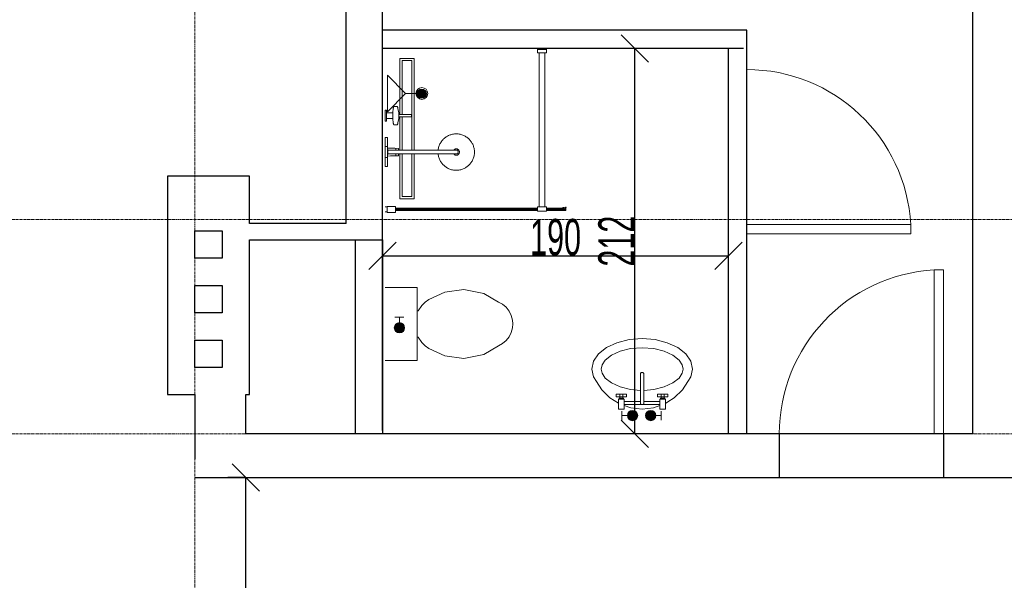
# Model space of a CAD drawing. Header units: millimetres. Extents: x -57334 to 14098, y -25409 to 16656.
# Tile 19 of 50: x -30796 to -25389, y -4374 to -1295. Entities that reach past the tile are written whole.
import ezdxf
from ezdxf.lldxf.tags import DXFTag

# ---------------------------------------------------------------- set-up
doc = ezdxf.new("R2010")
doc.units = ezdxf.units.MM
doc.linetypes.add('Linia siatki', pattern=[22.225, 12.7, -3.175, 3.175, -3.175])
for name, color, linetype, lineweight in [('A-ANNO-DIMS', 7, 'Continuous', 5), ('A-DETL-GENF', 7, 'Continuous', 5), ('A-DETL-THIN', 7, 'Continuous', 5), ('A-DOOR', 7, 'Continuous', 5), ('A-WALL', 7, 'Continuous', 5), ('IS_Odbiorniki', 7, 'SOLID', 18), ('P-SANR-FIXT', 7, 'Continuous', 5), ('S-GRID', 7, 'Continuous', 5)]:
    doc.layers.add(name, color=color, linetype=linetype, lineweight=lineweight)
doc.layers.add('Default', color=7, linetype='Continuous')
doc.layers.add('IS_Ciepła_woda', color=1, linetype='DASHDOT', lineweight=30, true_color=0xff0000)
doc.styles.add('Arial_5', font='arial.ttf', dxfattribs={"width": 0.6, "height": 200})
tags = doc.linetypes.add('DASHDOT', pattern=[20, 10, -5, 0, -5]).pattern_tags.tags
tags[10:11] = [DXFTag(74, 4), DXFTag(75, 0), DXFTag(340, '0'), DXFTag(46, 0.0), DXFTag(50, 0.0), DXFTag(44, 0.0), DXFTag(45, 0.0)]
tags[8:9] = [DXFTag(74, 4), DXFTag(75, 0), DXFTag(340, '0'), DXFTag(46, 0.0), DXFTag(50, 0.0), DXFTag(44, 0.0), DXFTag(45, 0.0)]
tags[6:7] = [DXFTag(74, 4), DXFTag(75, 0), DXFTag(340, '0'), DXFTag(46, 0.0), DXFTag(50, 0.0), DXFTag(44, 0.0), DXFTag(45, 0.0)]
tags[4:5] = [DXFTag(74, 4), DXFTag(75, 0), DXFTag(340, '0'), DXFTag(46, 0.0), DXFTag(50, 0.0), DXFTag(44, 0.0), DXFTag(45, 0.0)]
tags = doc.linetypes.add('SOLID', pattern=[10, 10, 0]).pattern_tags.tags
tags[6:7] = [DXFTag(74, 4), DXFTag(75, 0), DXFTag(340, '0'), DXFTag(46, 0.0), DXFTag(50, 0.0), DXFTag(44, 0.0), DXFTag(45, 0.0)]
tags[4:5] = [DXFTag(74, 4), DXFTag(75, 0), DXFTag(340, '0'), DXFTag(46, 0.0), DXFTag(50, 0.0), DXFTag(44, 0.0), DXFTag(45, 0.0)]
doc.dimstyles.new('standard_wielkość_otworów', dxfattribs={"dimscale": 304.8, "dimtxt": 204.05188, "dimasz": 0.492126, "dimexe": 0.328084, "dimexo": 0.0625, "dimgap": 0, "dimtad": 1, "dimdec": 0, "dimlfac": 0.1, "dimzin": 0, "dimdsep": 46, "dimtxsty": 'Arial_5', "dimblk1": 'OBLIQUE', "dimblk2": 'OBLIQUE', "dimsah": 1, "dimcen": 0.09, "dimazin": 0, "dimtfac": 1, "dimtdec": 4, "dimtix": 1, "dimtmove": 0, "dimatfit": 3, "dimfxl": 0.328084, "dimfxlon": 1, "dimtvp": 1, "dimtolj": 1, "dimtzin": 0, "dimarcsym": 2})

# ---------------------------------------------------------------- blocks, each defined once
blk = doc.blocks.new('_Oblique')
at = {"color": 0, "linetype": 'ByBlock', "lineweight": -2}
blk.add_line((-0.5, -0.5), (0.5, 0.5), dxfattribs=at)
blk = doc.blocks.new('*D251')
at = {"layer": 'A-ANNO-DIMS', "color": 0, "lineweight": -2, "transparency": 16777216}
for p, q in [((-29553.4, -3809.4), (-29653.4, -3809.4)), ((-29553.4, -5442.6), (-29553.4, -3809.4)), ((-29553.4, -5442.6), (-29653.4, -5442.6))]:
    blk.add_line(p, q, dxfattribs=at)
at = {"layer": 'Defpoints', "color": 0, "transparency": 16777216}
for p in [(-29553.4, -3809.4), (-29553.4, -3809.4), (-29553.4, -5442.6)]:
    blk.add_point(p, dxfattribs=at)
at = {"layer": 'A-ANNO-DIMS', "color": 0, "lineweight": -2, "transparency": 16777216, "xscale": 150, "yscale": 150, "zscale": 150}
for p, rotation in [((-29553.4, -3809.4), 90), ((-29553.4, -5442.6), 270)]:
    blk.add_blockref('_Oblique', p, dxfattribs=dict(at, rotation=rotation))
at = {"layer": 'A-ANNO-DIMS', "color": 0, "transparency": 16777216, "insert": (-29655.6, -4626), "char_height": 200, "attachment_point": 5, "rotation": 90, "style": 'Arial_5'}
blk.add_mtext('\\A1;163', dxfattribs=at)
blk = doc.blocks.new('M_Jednoskrzydłowe płytowe - 90-1643404-RZUT PIĘTRA II')
at = {"layer": 'A-DOOR', "lineweight": 18}
for p, q in [((399, 120), (399, 1020.2)), ((450, 1020.2), (399, 1020.2)), ((450, 120), (450, 1020.2)), ((450, 120), (399, 120))]:
    blk.add_line(p, q, dxfattribs=at)
at = {"layer": 'A-DOOR'}
blk.add_arc((450, 120), 901.7, 93.2424, 180, dxfattribs=at)
blk = doc.blocks.new('Sanitary_Showers_Roca_T-500-Pack-Basic-Thermostatic - T-500 Pack Basic Thermostatic-822852-Rzut Parteru')
at = {"layer": 'A-DETL-GENF'}
for p, q in [((63, 0), (-4.7, 0)), ((-4.7, 0), (-4.7, -13)), ((85.3, 0), (63, 0)), ((155.3, 0), (85.3, 0)), ((-174.7, -47), (-175.3, -48)), ((-175.3, -48), (-175.3, -65.1)), ((-173.9, -46.4), (-174.7, -47)), ((-172.8, -45.9), (-173.9, -46.4)), ((-171.4, -45.4), (-172.8, -45.9)), ((-169.8, -44.9), (-171.4, -45.4)), ((-167.8, -44.5), (-169.8, -44.9)), ((-165.6, -44), (-167.8, -44.5)), ((-163.2, -43.6), (-165.6, -44)), ((-160.5, -43.2), (-163.2, -43.6)), ((-157.6, -42.8), (-160.5, -43.2)), ((-154.4, -42.5), (-157.6, -42.8)), ((-123.6, -0.1), (-154.7, -0.1)), ((-154.7, -0.1), (-154.7, -6.1)), ((-154.7, -6.1), (-140.7, -6.1)), ((-151.1, -42.2), (-154.4, -42.5)), ((-147.7, -41.9), (-151.1, -42.2)), ((-144.1, -41.7), (-147.7, -41.9)), ((-140.7, -41.5), (-144.1, -41.7)), ((-140.7, -6.1), (-140.7, -41.5)), ((-140.7, -6.1), (-108.7, -6.1)), ((-134.3, -41.3), (-140.7, -41.5)), ((-127.9, -41.2), (-134.3, -41.3)), ((-121.5, -41.2), (-127.9, -41.2)), ((-94.7, -0.1), (-123.6, -0.1)), ((-115.1, -41.3), (-121.5, -41.2)), ((-108.7, -41.5), (-115.1, -41.3)), ((-108.7, -41.5), (-108.7, -6.1)), ((-108.7, -6.1), (-94.7, -6.1)), ((-105.4, -41.7), (-108.7, -41.5)), ((-101.8, -41.9), (-105.4, -41.7)), ((-98.3, -42.2), (-101.8, -41.9)), ((-95, -42.5), (-98.3, -42.2)), ((-91.9, -42.8), (-95, -42.5)), ((-94.7, -6.1), (-94.7, -0.1)), ((-89, -43.2), (-91.9, -42.8)), ((-86.3, -43.6), (-89, -43.2)), ((-83.8, -44), (-86.3, -43.6)), ((-81.6, -44.4), (-83.8, -44)), ((-79.7, -44.9), (-81.6, -44.4)), ((-78, -45.4), (-79.7, -44.9)), ((-76.6, -45.9), (-78, -45.4)), ((-75.5, -46.4), (-76.6, -45.9)), ((-74.8, -46.9), (-75.5, -46.4)), ((-74.1, -48), (-74.8, -46.9)), ((-74.1, -65.1), (-74.1, -48)), ((-4.7, -13), (53.8, -13)), ((45.3, -0.1), (45.3, -12.1)), ((45.3, -12.1), (105.3, -12.1)), ((53.8, -13), (54, -29.1)), ((53.8, -13), (61.3, -13)), ((54, -29.1), (54, -31.8)), ((54, -31.8), (54.3, -52.5)), ((54.3, -52.5), (54.7, -73.3)), ((61.3, -12.1), (61.3, -14.6)), ((61.3, -14.6), (89.3, -14.6)), ((65, -14.6), (65, -73.3)), ((89.3, -12.1), (75.3, -12.1)), ((85.6, -73.3), (85.6, -14.6)), ((89.3, -14.6), (89.3, -12.1)), ((96.8, -13), (89.3, -13)), ((95.8, -73.3), (96.3, -52.5)), ((96.3, -52.5), (96.5, -31.8)), ((96.5, -29.1), (96.8, -13)), ((96.5, -31.8), (96.5, -29.1)), ((96.8, -13), (155.3, -13)), ((105.3, -12.1), (105.3, -0.1)), ((155.3, -13), (155.3, 0)), ((-175.3, -65.1), (-174.7, -66.2)), ((-174.7, -66.2), (-173.9, -66.7)), ((-173.9, -66.7), (-172.8, -67.2)), ((-172.8, -67.2), (-171.4, -67.7)), ((-171.4, -67.7), (-169.8, -68.2)), ((-169.8, -68.2), (-167.8, -68.7)), ((-167.8, -68.7), (-165.5, -69.1)), ((-165.5, -69.1), (-164, -69.6)), ((-164, -69.6), (-163.1, -69.8)), ((-163.1, -69.8), (-156.8, -71.3)), ((-156.8, -71.3), (-155.8, -71.5)), ((-155.8, -71.5), (-154.8, -71.7)), ((-154.8, -71.7), (-149.8, -72.7)), ((-149.8, -72.7), (-148.9, -72.8)), ((-148.9, -72.8), (-147.9, -73)), ((-147.9, -73), (-146.8, -73.1)), ((-146.8, -73.1), (-142.4, -73.8)), ((-142.4, -73.8), (-141.6, -73.9)), ((-141.6, -73.9), (-140.6, -74)), ((-140.6, -74), (-139.6, -74.1)), ((-139.6, -74.1), (-138.6, -74.2)), ((-138.6, -74.2), (-137.6, -74.3)), ((-137.6, -74.3), (-136.5, -74.3)), ((-136.5, -74.3), (-133.6, -74.6)), ((-133.6, -74.6), (-132.8, -74.6)), ((-132.8, -74.6), (-131.7, -74.7)), ((-131.7, -74.7), (-131.7, -80.5)), ((-131.7, -74.7), (-128.9, -74.8)), ((-131.7, -80.5), (-131.7, -86)), ((-131.7, -86), (-131.7, -88.8)), ((-131.7, -88.8), (-131.7, -91.8)), ((-131.7, -91.8), (-131.7, -96.5)), ((-131.7, -96.5), (-131.7, -101.5)), ((-131.7, -101.5), (-131.7, -116.3)), ((-128.9, -74.8), (-126.1, -74.9)), ((-126.1, -74.9), (-123.3, -74.9)), ((-123.3, -74.9), (-120.5, -74.8)), ((-120.5, -74.8), (-117.7, -74.7)), ((-117.7, -74.7), (-116.7, -74.6)), ((-117.7, -109.6), (-117.7, -74.7)), ((-116.7, -74.6), (-115.8, -74.6)), ((-115.8, -74.6), (-112.9, -74.3)), ((-112.9, -74.3), (-111.8, -74.3)), ((-111.8, -74.3), (-110.8, -74.2)), ((-110.8, -74.2), (-109.8, -74.1)), ((-109.8, -74.1), (-108.8, -74)), ((-108.8, -74), (-107.9, -73.9)), ((-107.9, -73.9), (-107, -73.7)), ((-107, -73.7), (-102.6, -73.1)), ((-102.6, -73.1), (-101.5, -73)), ((-101.5, -73), (-100.5, -72.8)), ((-100.5, -72.8), (-99.6, -72.7)), ((-99.6, -72.7), (-94.7, -71.7)), ((-94.7, -71.7), (-93.6, -71.5)), ((-93.6, -71.5), (-92.6, -71.3)), ((-92.6, -71.3), (-86.4, -69.8)), ((-86.4, -69.8), (-85.4, -69.5)), ((-85.4, -69.5), (-83.9, -69.1)), ((-83.9, -69.1), (-81.6, -68.6)), ((-81.6, -68.6), (-79.6, -68.2)), ((-79.6, -68.2), (-78, -67.7)), ((-78, -67.7), (-76.6, -67.2)), ((-76.6, -67.2), (-75.5, -66.7)), ((-75.5, -66.7), (-74.8, -66.1)), ((-74.8, -66.1), (-74.1, -65.1)), ((54.4, -57.9), (65, -57.9)), ((54.7, -73.3), (65, -73.3)), ((60.3, -57.9), (59.5, -57.9)), ((60.3, -73.2), (59.5, -73.3)), ((61.1, -57.8), (60.3, -57.9)), ((61.1, -73.1), (60.3, -73.2)), ((61.9, -57.6), (61.1, -57.8)), ((61.9, -73), (61.1, -73.1)), ((62.6, -57.4), (61.9, -57.6)), ((62.6, -72.8), (61.9, -73)), ((63.4, -57.2), (62.6, -57.4)), ((63.4, -72.6), (62.6, -72.8)), ((64.2, -57), (63.4, -57.2)), ((64.2, -72.3), (63.4, -72.6)), ((65, -56.7), (64.2, -57)), ((65, -72.1), (64.2, -72.3)), ((65, -73.3), (64.8, -290.3)), ((86.4, -56.9), (85.6, -56.7)), ((85.6, -57.9), (96.2, -57.9)), ((86.4, -72.3), (85.6, -72)), ((85.6, -290.3), (85.6, -73.3)), ((85.6, -73.3), (95.8, -73.3)), ((87.2, -57.2), (86.4, -56.9)), ((87.2, -72.5), (86.4, -72.3)), ((88, -57.4), (87.2, -57.2)), ((88, -72.7), (87.2, -72.5)), ((88.8, -57.6), (88, -57.4)), ((88.8, -72.9), (88, -72.7)), ((89.6, -57.8), (88.8, -57.6)), ((89.6, -73.1), (88.8, -72.9)), ((90.4, -57.9), (89.6, -57.8)), ((90.4, -73.2), (89.6, -73.1)), ((91.3, -57.9), (90.4, -57.9)), ((91.3, -73.3), (90.4, -73.2)), ((-131.7, -116.3), (-131.7, -138.6)), ((-131.7, -138.6), (-131.5, -139.9)), ((-131.5, -139.9), (-131.1, -141.1)), ((-131.1, -141.1), (-130.4, -142.3)), ((-130.4, -142.3), (-129.5, -143.4)), ((-129.5, -143.4), (-127.2, -144.9)), ((-127.2, -144.9), (-126, -145.3)), ((-126, -145.3), (-124.7, -145.5)), ((-124.7, -145.5), (-123.4, -145.3)), ((-123.4, -145.3), (-122.1, -144.9)), ((-122.1, -144.9), (-119.9, -143.3)), ((-119.9, -143.3), (-119, -142.3)), ((-119, -142.3), (-118.3, -141.1)), ((-118.3, -141.1), (-117.8, -139.9)), ((-117.8, -139.9), (-117.7, -138.6)), ((-117.7, -121.5), (-117.7, -109.6)), ((-117.7, -130.3), (-117.7, -121.5)), ((-117.7, -136.7), (-117.7, -130.3)), ((-117.7, -138.6), (-117.7, -136.7)), ((0, -324), (-2.9, -327.4)), ((3.1, -320.6), (0, -324)), ((6.4, -317.2), (3.1, -320.6)), ((10, -314.1), (6.4, -317.2)), ((13.7, -311), (10, -314.1)), ((17.6, -308.1), (13.7, -311)), ((21.7, -305.3), (17.6, -308.1)), ((26, -302.8), (21.7, -305.3)), ((30.4, -300.4), (26, -302.8)), ((35, -298.2), (30.4, -300.4)), ((39.7, -296.3), (35, -298.2)), ((44.6, -294.6), (39.7, -296.3)), ((49.5, -293.1), (44.6, -294.6)), ((54.6, -291.9), (49.5, -293.1)), ((59.6, -291), (54.6, -291.9)), ((64.8, -290.3), (59.6, -291)), ((65, -290.3), (65, -385.5)), ((90.3, -290.9), (85.6, -290.3)), ((85.6, -385.5), (85.6, -290.3)), ((95.3, -291.8), (90.3, -290.9)), ((100.2, -292.9), (95.3, -291.8)), ((104.9, -294.3), (100.2, -292.9)), ((109.5, -295.8), (104.9, -294.3)), ((114, -297.6), (109.5, -295.8)), ((118.4, -299.5), (114, -297.6)), ((122.5, -301.6), (118.4, -299.5)), ((126.6, -303.9), (122.5, -301.6)), ((130.4, -306.3), (126.6, -303.9)), ((134.1, -308.9), (130.4, -306.3)), ((137.6, -311.6), (134.1, -308.9)), ((141.1, -314.5), (137.6, -311.6)), ((144.5, -317.6), (141.1, -314.5)), ((147.8, -320.9), (144.5, -317.6)), ((151, -324.4), (147.8, -320.9)), ((154.1, -328.2), (151, -324.4)), ((-23.6, -374.7), (-24.2, -379.7)), ((-22.7, -369.8), (-23.6, -374.7)), ((-21.6, -364.9), (-22.7, -369.8)), ((-20.2, -360.1), (-21.6, -364.9)), ((-18.7, -355.5), (-20.2, -360.1)), ((-16.9, -351), (-18.7, -355.5)), ((-15, -346.7), (-16.9, -351)), ((-12.8, -342.5), (-15, -346.7)), ((-10.6, -338.5), (-12.8, -342.5)), ((-8.2, -334.6), (-10.6, -338.5)), ((-5.6, -331), (-8.2, -334.6)), ((-2.9, -327.4), (-5.6, -331)), ((63, -377.3), (61.3, -379.3)), ((65, -375.6), (63, -377.3)), ((87.6, -377.3), (85.6, -375.6)), ((89.3, -379.3), (87.6, -377.3)), ((157, -332.1), (154.1, -328.2)), ((159.7, -336.2), (157, -332.1)), ((162.3, -340.5), (159.7, -336.2)), ((164.7, -344.9), (162.3, -340.5)), ((166.8, -349.5), (164.7, -344.9)), ((168.8, -354.2), (166.8, -349.5)), ((170.5, -359.1), (168.8, -354.2)), ((171.9, -364), (170.5, -359.1)), ((173.1, -369), (171.9, -364)), ((174.1, -374.1), (173.1, -369)), ((174.7, -379.3), (174.1, -374.1)), ((-24.6, -384.8), (-24.7, -390)), ((-24.7, -390), (-24.6, -395.1)), ((-24.2, -379.7), (-24.6, -384.8)), ((-24.6, -395.1), (-24.2, -400.3)), ((-24.2, -400.3), (-23.5, -405.4)), ((-23.5, -405.4), (-22.5, -410.5)), ((-22.5, -410.5), (-21.3, -415.5)), ((-21.3, -415.5), (-19.9, -420.5)), ((-19.9, -420.5), (-18.2, -425.3)), ((-18.2, -425.3), (-16.2, -430)), ((-16.2, -430), (-14.1, -434.6)), ((58.2, -386.3), (57.8, -388.8)), ((57.8, -388.8), (57.9, -391.4)), ((57.9, -391.4), (58.3, -393.9)), ((58.9, -383.8), (58.2, -386.3)), ((58.3, -393.9), (59.1, -396.4)), ((59.9, -381.4), (58.9, -383.8)), ((59.1, -396.4), (60.3, -398.7)), ((61.3, -379.3), (59.9, -381.4)), ((60.3, -398.7), (61.7, -400.8)), ((61.7, -400.8), (63.5, -402.7)), ((63.5, -402.7), (65.5, -404.3)), ((65, -385.5), (65.3, -392.3)), ((65.3, -392.3), (69, -397.9)), ((65.5, -404.3), (67.8, -405.6)), ((67.8, -405.6), (70.2, -406.5)), ((69, -397.9), (75.3, -400.1)), ((70.2, -406.5), (72.7, -407.1)), ((72.7, -407.1), (75.3, -407.3)), ((75.3, -400.1), (81.6, -397.9)), ((75.3, -407.3), (77.9, -407.1)), ((77.9, -407.1), (80.4, -406.5)), ((80.4, -406.5), (82.8, -405.6)), ((81.6, -397.9), (85.3, -392.3)), ((82.8, -405.6), (85, -404.3)), ((85, -404.3), (87.1, -402.7)), ((85.3, -392.3), (85.6, -385.5)), ((87.1, -402.7), (88.8, -400.8)), ((88.8, -400.8), (90.3, -398.7)), ((90.7, -381.4), (89.3, -379.3)), ((90.3, -398.7), (91.5, -396.4)), ((91.7, -383.8), (90.7, -381.4)), ((91.5, -396.4), (92.3, -393.9)), ((92.4, -386.3), (91.7, -383.8)), ((92.3, -393.9), (92.7, -391.4)), ((92.8, -388.8), (92.4, -386.3)), ((92.7, -391.4), (92.8, -388.8)), ((165.5, -432.8), (167.5, -428.5)), ((167.5, -428.5), (169.2, -424)), ((169.2, -424), (170.8, -419.4)), ((170.8, -419.4), (172.1, -414.6)), ((172.1, -414.6), (173.3, -409.8)), ((173.3, -409.8), (174.2, -404.8)), ((174.2, -404.8), (174.8, -399.8)), ((175.1, -384.4), (174.7, -379.3)), ((174.8, -399.8), (175.2, -394.7)), ((175.3, -389.6), (175.1, -384.4)), ((175.2, -394.7), (175.3, -389.6)), ((-14.1, -434.6), (-11.7, -439.1)), ((-11.7, -439.1), (-9.1, -443.3)), ((-9.1, -443.3), (-6.4, -447.5)), ((-6.4, -447.5), (-3.5, -451.4)), ((-3.5, -451.4), (-0.4, -455.1)), ((-0.4, -455.1), (2.8, -458.6)), ((2.8, -458.6), (6.1, -461.9)), ((6.1, -461.9), (9.5, -465.1)), ((9.5, -465.1), (13, -468)), ((13, -468), (16.5, -470.7)), ((16.5, -470.7), (20.2, -473.2)), ((20.2, -473.2), (24, -475.6)), ((24, -475.6), (28, -477.9)), ((28, -477.9), (32.2, -480)), ((32.2, -480), (36.6, -482)), ((36.6, -482), (41, -483.7)), ((41, -483.7), (45.7, -485.3)), ((45.7, -485.3), (50.4, -486.6)), ((50.4, -486.6), (55.3, -487.7)), ((96, -487.6), (101.1, -486.4)), ((101.1, -486.4), (106, -484.9)), ((106, -484.9), (110.8, -483.2)), ((110.8, -483.2), (115.6, -481.3)), ((115.6, -481.3), (120.2, -479.1)), ((120.2, -479.1), (124.6, -476.8)), ((124.6, -476.8), (128.9, -474.2)), ((128.9, -474.2), (133, -471.4)), ((133, -471.4), (136.9, -468.5)), ((136.9, -468.5), (140.6, -465.5)), ((140.6, -465.5), (144.1, -462.3)), ((144.1, -462.3), (147.5, -459)), ((147.5, -459), (150.6, -455.6)), ((150.6, -455.6), (153.5, -452.1)), ((153.5, -452.1), (156.2, -448.5)), ((156.2, -448.5), (158.7, -444.9)), ((158.7, -444.9), (161.1, -441)), ((161.1, -441), (163.4, -437)), ((163.4, -437), (165.5, -432.8)), ((55.3, -487.7), (60.2, -488.6)), ((60.2, -488.6), (65.3, -489.3)), ((65.3, -489.3), (70.4, -489.6)), ((70.4, -489.6), (75.5, -489.8)), ((75.5, -489.8), (80.6, -489.6)), ((80.6, -489.6), (85.8, -489.2)), ((85.8, -489.2), (90.9, -488.5)), ((90.9, -488.5), (96, -487.6))]:
    blk.add_line(p, q, dxfattribs=at)
blk = doc.blocks.new('Plumbing_Drainage_Roca_IN-WALL-950-IN-DRAIN-CHANNEL-Installatio - IN-WALL 950 IN-DRAIN CHANNEL - Installation drainage kit-V29-Rzut Parteru')
at = {"layer": 'A-DETL-GENF'}
for p, q in [((-385.7, 39.3), (-385.7, -38.1)), ((-78, 39.3), (-385.7, 39.3)), ((-78, 39.3), (-385.7, 39.3)), ((-385.7, 39.3), (-385.7, -38.1)), ((-78, 27.3), (-373.4, 27.3)), ((-373.4, 27.3), (-373.4, -26)), ((118.7, 39.3), (-63.9, 39.3)), ((118.7, 39.3), (-63.9, 39.3)), ((118.7, 27.3), (-63.9, 27.3)), ((385.8, 39.3), (139.3, 39.3)), ((385.8, 39.3), (139.3, 39.3)), ((373.6, 27.3), (139.3, 27.3)), ((373.6, -26), (373.6, 27.3)), ((385.8, -38.1), (385.8, 39.3)), ((385.8, -38.1), (385.8, 39.3)), ((-385.7, -38.1), (118.6, -38.1)), ((-385.7, -38.1), (118.6, -38.1)), ((-373.4, -26), (118.7, -26)), ((139.3, -26), (373.6, -26)), ((139.3, -38.1), (385.8, -38.1)), ((139.3, -38.1), (385.8, -38.1))]:
    blk.add_line(p, q, dxfattribs=at)
blk = doc.blocks.new('Sanitary_Shower-screens_Shower-wall-Square_100_GB51SRWL10 _1_ - 1000 mm_ Chromed Profiles-830542-Rzut Parteru')
at = {"layer": 'P-SANR-FIXT', "color": 13, "true_color": 0xcb6b69}
for p, q in [((11, 898), (1, 898)), ((1, 870), (11, 870)), ((11, 899), (11, 898)), ((11, 898), (11, 870)), ((11, 870), (11, 869)), ((56.5, 900), (12, 900)), ((12, 868), (56.5, 868)), ((58, 869.5), (58, 898.5)), ((837, 890.5), (58, 890.5)), ((58, 890.5), (58, 877.5)), ((837, 887), (58, 887)), ((58, 887), (58, 881)), ((58, 881), (837, 881)), ((58, 877.5), (837, 877.5)), ((887, 893), (837, 893)), ((837, 893), (837, 870)), ((837, 870), (887, 870)), ((846.5, 870), (846.5, 23)), ((877.5, 23), (877.5, 870)), ((887, 870), (887, 893)), ((993.5, 890.5), (887, 890.5)), ((991.5, 887), (887, 887)), ((887, 881), (991.5, 881)), ((887, 877.5), (981.3, 877.5)), ((977.8, 872.6), (991.1, 871.2)), ((981.1, 876.9), (978.3, 877.2)), ((980, 888.6), (979.9, 887.1)), ((979.9, 887.1), (991.8, 888.3)), ((991.8, 879.7), (979.9, 880.9)), ((979.9, 880.9), (979.9, 879.8)), ((979.9, 879.8), (981.8, 879.6)), ((991.4, 889.5), (980, 888.6)), ((981.8, 879.6), (981.1, 876.9)), ((988.9, 876), (989.6, 878.9)), ((991.5, 875.7), (988.9, 876)), ((989.3, 877.5), (993.5, 877.5)), ((989.6, 878.9), (991.3, 878.6)), ((991.5, 881), (991.5, 887)), ((991.8, 888.3), (991.8, 879.7)), ((993, 880.1), (993, 888)), ((993.5, 877.5), (993.5, 890.5)), ((846.5, 23), (837, 23)), ((837, 23), (837, 0)), ((837, 0), (887, 0)), ((838, 6), (888, 6)), ((846.5, 23), (877.5, 23)), ((887, 23), (877.5, 23)), ((887, 0), (887, 23))]:
    blk.add_line(p, q, dxfattribs=at)
for centre, radius, start, end in [((12, 899), 1, 90, 180), ((12, 869), 1, 180, 270), ((56.5, 898.5), 1.5, 0, 90), ((56.5, 869.5), 1.5, 270, 360), ((978, 874.9), 2.29, 83.0727, 263.758), ((991.3, 873.5), 2.28, 263.758, 84.1208), ((991.5, 880.1), 1.52, 261.8239, 359.9691), ((991.5, 888), 1.51, 2.4505, 94.355)]:
    blk.add_arc(centre, radius, start, end, dxfattribs=at)
blk = doc.blocks.new('A$C4DF32C06')
at = {"layer": 'IS_Odbiorniki', "ltscale": 10}
h = blk.add_hatch(color=256, dxfattribs=at)
h.dxf.hatch_style = 1
edge = h.paths.add_edge_path()
edge.add_arc((28.2, 28.2), 28.2, 0, 360)
for points in [[(56.5, 28.2), (86.6, 28.2), (86.6, 52.7)], [(56.5, 28.2), (86.6, 28.2), (86.6, 3.8)]]:
    blk.add_lwpolyline(points, dxfattribs=at)
blk.add_circle((28.2, 28.2), 28.2, dxfattribs=at)
blk = doc.blocks.new('M_Jednoskrzydłowe płytowe - 90-1500678-RZUT PIĘTRA II')
at = {"layer": 'A-DOOR', "lineweight": 18}
for p, q in [((399, 150), (399, 1050.2)), ((450, 1050.2), (399, 1050.2)), ((450, 150), (450, 1050.2)), ((450, 150), (399, 150))]:
    blk.add_line(p, q, dxfattribs=at)
at = {"layer": 'A-DOOR'}
blk.add_arc((450, 150), 901.7, 93.2424, 180, dxfattribs=at)
blk = doc.blocks.new('*D271')
at = {"layer": 'A-ANNO-DIMS', "color": 0, "lineweight": -2, "transparency": 16777216}
for p, q in [((-28803.4, -3550.4), (-28803.4, -2492.6)), ((-26902.6, -3550.4), (-26902.6, -2492.6)), ((-28803.4, -2592.6), (-26902.6, -2592.6))]:
    blk.add_line(p, q, dxfattribs=at)
at = {"layer": 'Defpoints', "color": 0, "transparency": 16777216}
for p in [(-26902.6, -2592.6), (-28803.4, -3569.4), (-26902.6, -3569.4)]:
    blk.add_point(p, dxfattribs=at)
at = {"layer": 'A-ANNO-DIMS', "color": 0, "lineweight": -2, "transparency": 16777216, "xscale": 150, "yscale": 150, "zscale": 150, "rotation": 180}
blk.add_blockref('_Oblique', (-28803.4, -2592.6), dxfattribs=at)
at = {"layer": 'A-ANNO-DIMS', "color": 0, "lineweight": -2, "transparency": 16777216, "xscale": 150, "yscale": 150, "zscale": 150}
blk.add_blockref('_Oblique', (-26902.6, -2592.6), dxfattribs=at)
at = {"layer": 'A-ANNO-DIMS', "color": 0, "transparency": 16777216, "insert": (-27853, -2490.5), "char_height": 200, "attachment_point": 5, "style": 'Arial_5'}
blk.add_mtext('\\A1;190', dxfattribs=at)
blk = doc.blocks.new('*D272')
at = {"layer": 'A-ANNO-DIMS', "color": 0, "lineweight": -2, "transparency": 16777216}
for p, q in [((-26820.8, -1452.9), (-27517.9, -1452.9)), ((-27417.9, -3569.4), (-27417.9, -1452.9)), ((-26820.8, -3569.4), (-27517.9, -3569.4))]:
    blk.add_line(p, q, dxfattribs=at)
at = {"layer": 'Defpoints', "color": 0, "transparency": 16777216}
for p in [(-27417.9, -1452.9), (-26801.7, -1452.9), (-26801.7, -3569.4)]:
    blk.add_point(p, dxfattribs=at)
at = {"layer": 'A-ANNO-DIMS', "color": 0, "lineweight": -2, "transparency": 16777216, "xscale": 150, "yscale": 150, "zscale": 150}
for p, rotation in [((-27417.9, -1452.9), 90), ((-27417.9, -3569.4), 270)]:
    blk.add_blockref('_Oblique', p, dxfattribs=dict(at, rotation=rotation))
at = {"layer": 'A-ANNO-DIMS', "color": 0, "transparency": 16777216, "insert": (-27518.3, -2511.1), "char_height": 200, "attachment_point": 5, "rotation": 90, "style": 'Arial_5'}
blk.add_mtext('\\A1;212', dxfattribs=at)

msp = doc.modelspace()

# ---------------------------------------------------------------- hatches: boundary and pattern name
at = {"true_color": 0xed1f24}
h = msp.add_hatch(color=240, dxfattribs=at)
h.dxf.hatch_style = 1
edge = h.paths.add_edge_path()
edge.add_arc((-28588.1, -1701.2), 24.5, 0, 360)
h = msp.add_hatch(color=240, dxfattribs=at)
h.dxf.hatch_style = 1
edge = h.paths.add_edge_path()
edge.add_arc((-28710.6, -2986.8), 24.5, 0, 360)
h = msp.add_hatch(color=240, dxfattribs=at)
h.dxf.hatch_style = 1
edge = h.paths.add_edge_path()
edge.add_arc((-27430.4, -3470.7), 24.5, 0, 360)
h = msp.add_hatch(color=240, dxfattribs=at)
h.dxf.hatch_style = 1
edge = h.paths.add_edge_path()
edge.add_arc((-27330.7, -3470.1), 24.5, 0, 360)

# ---------------------------------------------------------------- linework, layer by layer
for p, q in [((-26802.6, -1352.9), (-28803.4, -1352.9)), ((-26802.6, -3569.4), (-26802.6, -1352.9)), ((-26902.6, -1452.9), (-28803.4, -1452.9)), ((-26902.6, -3569.4), (-26902.6, -1452.9)), ((-28953.4, -2504.4), (-28953.4, -3569.4)), ((-28803.4, -2504.4), (-28803.4, -3569.4)), ((-26624.4, -3569.4), (-26624.4, -3809.4)), ((-25563.4, -3569.4), (-25858.4, -3569.4)), ((-25722.7, -3569.4), (-25722.7, -3809.4))]:
    msp.add_line(p, q)
at = {"color": 240, "true_color": 0xed1f24}
for centre in [(-28588.1, -1701.2), (-28710.6, -2986.8), (-27430.4, -3470.7), (-27330.7, -3470.1)]:
    msp.add_circle(centre, 24.5, dxfattribs=at)
at = {"layer": 'A-DETL-THIN'}
for p, q in [((-29833.4, -2454.4), (-29683.4, -2454.4)), ((-29833.4, -2604.4), (-29833.4, -2454.4)), ((-29683.4, -2454.4), (-29683.4, -2604.4)), ((-29683.4, -2604.4), (-29833.4, -2604.4)), ((-29833.4, -2754.4), (-29683.4, -2754.4)), ((-29833.4, -2904.4), (-29833.4, -2754.4)), ((-29683.4, -2754.4), (-29683.4, -2904.4)), ((-29683.4, -2904.4), (-29833.4, -2904.4)), ((-29833.4, -3054.4), (-29683.4, -3054.4)), ((-29833.4, -3204.4), (-29833.4, -3054.4)), ((-29683.4, -3054.4), (-29683.4, -3204.4)), ((-29683.4, -3204.4), (-29833.4, -3204.4))]:
    msp.add_line(p, q, dxfattribs=at)
at = {"layer": 'A-WALL', "lineweight": 25}
for p, q in [((-25563.4, 1513.3), (-25563.4, -3569.4)), ((-29003.4, -2414.4), (-29003.4, 465.6)), ((-28803.4, -2504.4), (-28803.4, 375.6)), ((-29533.4, -2154.4), (-29983.4, -2154.4)), ((-29983.4, -2154.4), (-29983.4, -3354.4)), ((-29533.4, -2414.4), (-29533.4, -2154.4)), ((-29003.4, -2414.4), (-29533.4, -2414.4)), ((-29833.4, -2454.4), (-29683.4, -2454.4)), ((-29833.4, -2604.4), (-29833.4, -2454.4)), ((-29683.4, -2454.4), (-29683.4, -2604.4)), ((-29533.4, -2504.4), (-28803.4, -2504.4)), ((-29533.4, -3354.4), (-29533.4, -2504.4)), ((-29683.4, -2604.4), (-29833.4, -2604.4)), ((-29833.4, -2904.4), (-29833.4, -2754.4)), ((-29833.4, -2754.4), (-29683.4, -2754.4)), ((-29683.4, -2754.4), (-29683.4, -2904.4)), ((-29683.4, -2904.4), (-29833.4, -2904.4)), ((-29833.4, -3204.4), (-29833.4, -3054.4)), ((-29833.4, -3054.4), (-29683.4, -3054.4)), ((-29683.4, -3054.4), (-29683.4, -3204.4)), ((-29683.4, -3204.4), (-29833.4, -3204.4)), ((-29983.4, -3354.4), (-29833.4, -3354.4)), ((-29833.4, -3354.4), (-29833.4, -3709.4)), ((-29553.4, -3569.4), (-29553.4, -3354.4)), ((-29553.4, -3354.4), (-29533.4, -3354.4)), ((-26343.4, -3569.4), (-29553.4, -3569.4)), ((-25563.4, -3569.4), (-26343.4, -3569.4)), ((-29833.4, -3809.4), (-29553.4, -3809.4)), ((-29553.4, -3809.4), (-27243.4, -3809.4)), ((-27243.4, -3809.4), (-25174.1, -3809.4))]:
    msp.add_line(p, q, dxfattribs=at)
at = {"layer": 'Default', "color": 7, "lineweight": 15, "ltscale": 35, "transparency": 33554687}
for p, q in [((-28788.2, -2766), (-28612.2, -2766)), ((-28612.2, -2766), (-28612.2, -2893)), ((-28548.5, -2832), (-28504.6, -2811)), ((-28504.6, -2811), (-28460.7, -2791)), ((-28357.2, -2776), (-28460.7, -2791)), ((-28246.6, -2799), (-28357.2, -2776)), ((-28165.9, -2846), (-28246.6, -2799)), ((-28607.2, -2893), (-28588.2, -2864)), ((-28588.2, -2864), (-28569.7, -2846)), ((-28569.7, -2846), (-28548.5, -2832)), ((-28165.9, -2846), (-28143.9, -2857.7)), ((-28143.9, -2857.7), (-28124.5, -2874.4)), ((-28612.2, -2893), (-28612.2, -3039)), ((-28612.2, -2893), (-28607.2, -2893)), ((-28124.5, -2874.4), (-28108.5, -2895.1)), ((-28108.5, -2895.1), (-28096.5, -2919.2)), ((-28096.5, -2919.2), (-28089.1, -2945.5)), ((-28089.1, -2945.5), (-28087.3, -2966)), ((-28089.1, -2986.5), (-28087.3, -2966)), ((-28087.3, -2966), (-28086.6, -2966)), ((-28108.5, -3036.8), (-28096.5, -3012.8)), ((-28096.5, -3012.8), (-28089.1, -2986.5)), ((-28612.2, -3039), (-28612.2, -3166)), ((-28612.2, -3039), (-28607.2, -3039)), ((-28607.2, -3039), (-28588.2, -3068)), ((-28588.2, -3068), (-28569.7, -3086)), ((-28143.9, -3074.2), (-28165.9, -3086)), ((-28124.5, -3057.6), (-28143.9, -3074.2)), ((-28124.5, -3057.6), (-28108.5, -3036.8)), ((-27515.7, -3068.8), (-27572.9, -3095.4)), ((-27449, -3052.1), (-27515.7, -3068.8)), ((-27377.5, -3046.3), (-27449, -3052.1)), ((-27305.9, -3052.1), (-27377.5, -3046.3)), ((-27239.3, -3068.8), (-27305.9, -3052.1)), ((-27182, -3095.4), (-27239.3, -3068.8)), ((-28569.7, -3086), (-28548.5, -3100)), ((-28548.5, -3100), (-28504.6, -3121)), ((-28504.6, -3121), (-28460.7, -3141)), ((-28246.6, -3133), (-28357.2, -3156)), ((-28165.9, -3086), (-28246.6, -3133)), ((-27616.8, -3130.1), (-27644.4, -3170.6)), ((-27572.9, -3095.4), (-27616.8, -3130.1)), ((-27498.9, -3116.1), (-27546.5, -3138.3)), ((-27440.9, -3101.6), (-27498.9, -3116.1)), ((-27377.5, -3096.5), (-27440.9, -3101.6)), ((-27314.1, -3101.6), (-27377.5, -3096.5)), ((-27256.1, -3116.1), (-27314.1, -3101.6)), ((-27208.5, -3138.3), (-27256.1, -3116.1)), ((-27138.1, -3130.1), (-27182, -3095.4)), ((-27110.5, -3170.6), (-27138.1, -3130.1)), ((-28612.2, -3166), (-28788.2, -3166)), ((-28460.7, -3141), (-28357.2, -3156)), ((-27644.4, -3170.6), (-27653.8, -3213.9)), ((-27579.8, -3164.6), (-27597.6, -3190.7)), ((-27546.5, -3138.3), (-27579.8, -3164.6)), ((-27175.1, -3164.6), (-27208.5, -3138.3)), ((-27157.3, -3190.7), (-27175.1, -3164.6)), ((-27101.1, -3213.9), (-27110.5, -3170.6)), ((-27653.8, -3213.9), (-27644.4, -3257.3)), ((-27597.6, -3190.7), (-27602.7, -3213.9)), ((-27602.7, -3213.9), (-27597.6, -3237.2)), ((-27597.6, -3237.2), (-27579.8, -3263.2)), ((-27382.1, -3233.1), (-27387.4, -3237.4)), ((-27387.4, -3237.4), (-27387.4, -3258.9)), ((-27382.1, -3233.1), (-27378.3, -3233.1)), ((-27378.3, -3233.1), (-27374.5, -3233.1)), ((-27374.5, -3233.1), (-27369.1, -3237.4)), ((-27374.5, -3233.1), (-27369.1, -3237.4)), ((-27369.1, -3237.4), (-27369.1, -3392.3)), ((-27175.1, -3263.2), (-27157.3, -3237.2)), ((-27152.3, -3213.9), (-27157.3, -3190.7)), ((-27157.3, -3237.2), (-27152.3, -3213.9)), ((-27110.5, -3257.3), (-27101.1, -3213.9)), ((-27644.4, -3257.3), (-27627.7, -3281.9)), ((-27599, -3327.4), (-27627.7, -3281.9)), ((-27579.8, -3263.2), (-27546.5, -3289.6)), ((-27546.5, -3289.6), (-27498.9, -3311.8)), ((-27387.4, -3258.9), (-27387.4, -3404.4)), ((-27256.1, -3311.8), (-27208.5, -3289.6)), ((-27208.5, -3289.6), (-27175.1, -3263.2)), ((-27127.3, -3281.9), (-27156, -3327.4)), ((-27127.3, -3281.9), (-27110.5, -3257.3)), ((-27554.1, -3372.2), (-27599, -3327.4)), ((-27520.8, -3366.5), (-27520.8, -3351.5)), ((-27520.8, -3351.5), (-27500.7, -3351.5)), ((-27500.7, -3366.5), (-27500.7, -3351.5)), ((-27500.7, -3351.5), (-27484.2, -3351.5)), ((-27498.9, -3311.8), (-27440.8, -3326.3)), ((-27484.2, -3366.5), (-27484.2, -3351.5)), ((-27484.2, -3351.5), (-27463.1, -3351.5)), ((-27463.1, -3351.5), (-27463.1, -3366.5)), ((-27440.8, -3326.3), (-27387.3, -3330.7)), ((-27369.1, -3330.7), (-27314.1, -3326.3)), ((-27314.1, -3326.3), (-27256.1, -3311.8)), ((-27293.5, -3366.5), (-27293.5, -3351.5)), ((-27293.5, -3351.5), (-27273, -3351.5)), ((-27273, -3366.5), (-27273, -3351.5)), ((-27273, -3351.5), (-27255.9, -3351.5)), ((-27255.9, -3351.5), (-27255.9, -3366.5)), ((-27255.9, -3351.5), (-27235.8, -3351.5)), ((-27235.8, -3351.5), (-27235.8, -3366.5)), ((-27156, -3327.4), (-27200.9, -3372.2)), ((-27507.8, -3401.2), (-27554.1, -3372.2)), ((-27500.7, -3366.5), (-27520.8, -3366.5)), ((-27507.8, -3379.6), (-27504.6, -3379.6)), ((-27507.8, -3433.8), (-27507.8, -3379.6)), ((-27504.6, -3379.6), (-27504.6, -3374.5)), ((-27504.6, -3374.5), (-27500.7, -3374.5)), ((-27504.6, -3379.6), (-27480.2, -3379.6)), ((-27484.2, -3366.5), (-27500.7, -3366.5)), ((-27500.7, -3374.5), (-27500.7, -3366.5)), ((-27484.2, -3374.5), (-27500.7, -3374.5)), ((-27463.1, -3366.5), (-27484.2, -3366.5)), ((-27484.2, -3374.5), (-27484.2, -3366.5)), ((-27484.2, -3374.5), (-27480.2, -3374.5)), ((-27480.2, -3374.5), (-27480.2, -3379.6)), ((-27480.2, -3379.6), (-27476.4, -3379.6)), ((-27476.4, -3433.8), (-27476.4, -3379.6)), ((-27476.4, -3392.3), (-27387.4, -3392.3)), ((-27387.4, -3404.4), (-27382.1, -3409.1)), ((-27374.5, -3409.1), (-27369.1, -3404.4)), ((-27369.1, -3392.3), (-27280.2, -3392.3)), ((-27369.1, -3404.4), (-27369.1, -3392.3)), ((-27273, -3366.5), (-27293.5, -3366.5)), ((-27280.2, -3379.6), (-27276.9, -3379.6)), ((-27280.2, -3379.6), (-27280.2, -3433.8)), ((-27276.9, -3379.6), (-27276.9, -3374.5)), ((-27252.5, -3374.5), (-27276.9, -3374.5)), ((-27276.9, -3379.6), (-27252.5, -3379.6)), ((-27255.9, -3366.5), (-27273, -3366.5)), ((-27273, -3374.5), (-27273, -3366.5)), ((-27273, -3366.5), (-27273, -3366.5)), ((-27235.8, -3366.5), (-27255.9, -3366.5)), ((-27255.9, -3374.5), (-27255.9, -3366.5)), ((-27252.5, -3374.5), (-27252.5, -3379.6)), ((-27252.5, -3379.6), (-27248.8, -3379.6)), ((-27248.8, -3379.6), (-27248.8, -3433.8)), ((-27243.3, -3398.8), (-27248.8, -3402.2)), ((-27235.8, -3394), (-27243.3, -3398.8)), ((-27200.9, -3372.2), (-27235.8, -3394)), ((-27476.4, -3433.8), (-27507.8, -3433.8)), ((-27476.4, -3409.1), (-27378.3, -3409.1)), ((-27440.5, -3426.8), (-27476.4, -3414.2)), ((-27377.5, -3433.8), (-27440.5, -3426.8)), ((-27387.4, -3409.1), (-27382.1, -3409.1)), ((-27382.1, -3409.1), (-27374.5, -3409.1)), ((-27378.3, -3409.1), (-27280.2, -3409.1)), ((-27314.5, -3426.8), (-27377.5, -3433.8)), ((-27374.5, -3409.1), (-27369.1, -3409.1)), ((-27280.2, -3414.8), (-27314.5, -3426.8)), ((-27248.8, -3433.8), (-27280.2, -3433.8))]:
    msp.add_line(p, q, dxfattribs=at)
at = {"layer": 'IS_Odbiorniki', "ltscale": 10}
for points in [[(-28775.6, -1599.9), (-28775.6, -1799.9), (-28676.5, -1699.9), (-28775.6, -1599.9)], [(-28676.5, -1699.9), (-28617.1, -1699.9)]]:
    msp.add_lwpolyline(points, dxfattribs=at)
at = {"layer": 'IS_Odbiorniki', "ltscale": 10, "extrusion": (0, 0, -1)}
msp.add_ellipse((-28587.4, -1699.9), major_axis=(32.4, 0), ratio=1, dxfattribs=at)
at = {"layer": 'S-GRID', "linetype": 'Linia siatki'}
for p, q in [((-29833.4, 10521.6), (-29833.4, -21375.5)), ((-55866.7, -2392.4), (559.4, -2392.4)), ((-55866.7, -3569.4), (559.4, -3569.4))]:
    msp.add_line(p, q, dxfattribs=at)

# ---------------------------------------------------------------- block references
at = {"layer": 'A-DETL-GENF', "xscale": -1, "rotation": 90}
for name, p in [('Plumbing_Drainage_Roca_IN-WALL-950-IN-DRAIN-CHANNEL-Installatio - IN-WALL 950 IN-DRAIN CHANNEL - Installation drainage kit-V29-Rzut Parteru', (-28668.2, -1892.9)), ('Sanitary_Showers_Roca_T-500-Pack-Basic-Thermostatic - T-500 Pack Basic Thermostatic-822852-Rzut Parteru', (-28788.2, -1946.6))]:
    msp.add_blockref(name, p, dxfattribs=at)
at = {"layer": 'A-DOOR', "rotation": 269.9999999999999}
msp.add_blockref('M_Jednoskrzydłowe płytowe - 90-1500678-RZUT PIĘTRA II', (-26952.6, -2020.3), dxfattribs=at)
at = {"layer": 'A-DOOR'}
msp.add_blockref('M_Jednoskrzydłowe płytowe - 90-1643404-RZUT PIĘTRA II', (-26172.7, -3689.4), dxfattribs=at)
at = {"layer": 'IS_Ciepła_woda', "color": 240, "true_color": 0xed1f24, "xscale": -1, "rotation": 270}
msp.add_blockref('A$C4DF32C06', (-28738.8, -3015.1), dxfattribs=at)
at = {"layer": 'IS_Ciepła_woda', "rotation": 180}
msp.add_blockref('A$C4DF32C06', (-27401.8, -3441.2), dxfattribs=at)
at = {"layer": 'IS_Ciepła_woda', "xscale": -1, "rotation": 180}
msp.add_blockref('A$C4DF32C06', (-27358.8, -3441.2), dxfattribs=at)
at = {"layer": 'P-SANR-FIXT', "color": 13, "true_color": 0xcb6b69, "xscale": -1, "rotation": 180}
msp.add_blockref('Sanitary_Shower-screens_Shower-wall-Square_100_GB51SRWL10 _1_ - 1000 mm_ Chromed Profiles-830542-Rzut Parteru', (-28789.2, -1452.9), dxfattribs=at)

# ---------------------------------------------------------------- dimensions: what is measured, and where the dimension line sits
at = {"layer": 'A-ANNO-DIMS', "color": 250, "true_color": 0x303030}
for base, p1, p2, override, picture, middle in [((-27417.9, -1452.9), (-26801.7, -3569.4), (-26801.7, -1452.9), {"dimpost": '<>', "dimfxl": 280}, '*D272', (-27518.3, -2511.1)), ((-29553.4, -3809.4), (-29553.4, -5442.6), (-29553.4, -3809.4), {"dimpost": '<>', "dimfxl": 2050}, '*D251', (-29655.6, -4626))]:
    dim = msp.add_linear_dim(base=base, p1=p1, p2=p2, angle=90, dimstyle='standard_wielkość_otworów', override=override, dxfattribs=at)
    dim.commit()
    dim.dimension.update_dxf_attribs({"geometry": picture, "text_midpoint": middle})
dim = msp.add_linear_dim(base=(-26902.6, -2592.6), p1=(-28803.4, -3569.4), p2=(-26902.6, -3569.4), dimstyle='standard_wielkość_otworów', override={"dimpost": '<>', "dimfxl": 280}, dxfattribs=at)
dim.commit()
dim.dimension.update_dxf_attribs({"geometry": '*D271', "text_midpoint": (-27853, -2490.5)})

doc.saveas('drawing.dxf')
